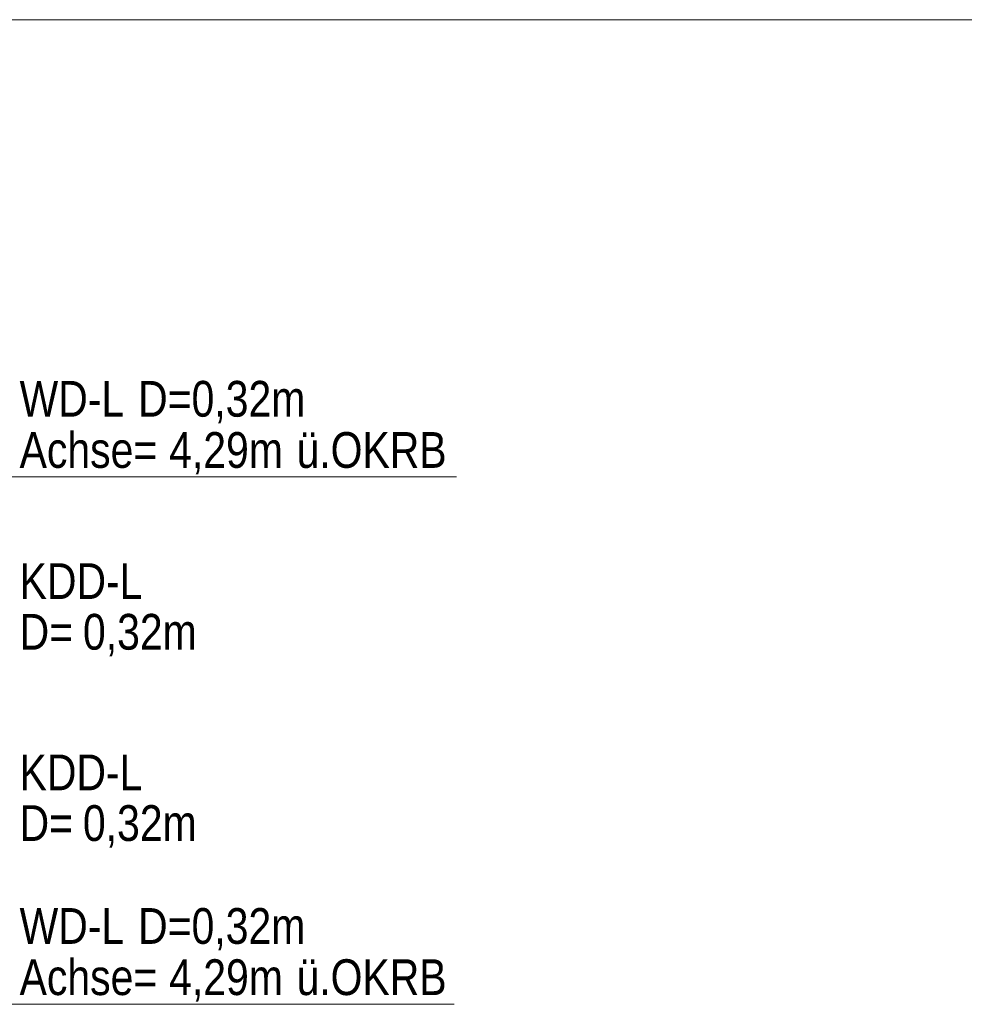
# Model space of a CAD drawing. Extents: x -620 to 300, y 62 to 1162.
# Tile 73 of 93: x -422 to -377, y 658 to 705. Entities that reach past the tile are written whole.
import ezdxf

# ---------------------------------------------------------------- set-up
doc = ezdxf.new("R2010")
doc.units = 0
doc.layers.get('0').update_dxf_attribs({"lineweight": 13})
for name, color, linetype, lineweight, true_color in [('30 -34 Innenwände- 11 Durchbruch', 4, 'Continuous', 9, 0x00ffff), ('30 -35 Decken- 11 Durchbruch', 5, 'Continuous', 15, 0x0000ff), ('70 -76 Bemaßung- 2 Allgemein', 9, 'Continuous', 5, 0x808080)]:
    doc.layers.add(name, color=color, linetype=linetype, lineweight=lineweight, true_color=true_color)
doc.styles.get("Standard").update_dxf_attribs({"font": 'ARIALN.TTF'})

# ---------------------------------------------------------------- blocks, each defined once
blk = doc.blocks.new('Referenz-A06G94JV8I')
at = {"layer": '30 -34 Innenwände- 11 Durchbruch', "color": 0, "linetype": 'Continuous', "lineweight": -2, "ltscale": 0.13}
for p, q in [((-400.985, 682.904), (-449.923, 682.904)), ((-401.092, 657.823), (-445.444, 657.823))]:
    blk.add_line(p, q, dxfattribs=at)
at = {"layer": '70 -76 Bemaßung- 2 Allgemein', "color": 0, "linetype": 'Continuous', "lineweight": -2, "ltscale": 0.13}
blk.add_line((-295.938, 704.654), (-452.617, 704.654), dxfattribs=at)
at = {"layer": '30 -34 Innenwände- 11 Durchbruch', "color": 0, "linetype": 'Continuous', "lineweight": -2, "ltscale": 0.13, "char_height": 1.7, "attachment_point": 1}
for s, insert in [('{\\fArial Narrow;WD-L}', (-421.76, 687.468)), ('{\\fArial Narrow;D=0,32m}', (-416.123, 687.468)), ('{\\fArial Narrow;Achse=}', (-421.76, 685.033)), ('{\\fArial Narrow;4,29m}', (-414.647, 685.033)), ('{\\fArial Narrow;ü.OKRB}', (-408.59, 685.033)), ('{\\fArial Narrow;WD-L}', (-421.76, 662.387)), ('{\\fArial Narrow;D=0,32m}', (-416.123, 662.387)), ('{\\fArial Narrow;Achse=}', (-421.76, 659.951)), ('{\\fArial Narrow;4,29m}', (-414.647, 659.951)), ('{\\fArial Narrow;ü.OKRB}', (-408.59, 659.951))]:
    blk.add_mtext(s, dxfattribs=dict(at, insert=insert))
at = {"layer": '30 -35 Decken- 11 Durchbruch', "color": 0, "linetype": 'Continuous', "lineweight": -2, "ltscale": 0.13, "char_height": 1.7, "attachment_point": 1}
for s, insert in [('{\\fArial Narrow;KDD-L}', (-421.758, 678.795)), ('{\\fArial Narrow;D=}', (-421.758, 676.383)), ('{\\fArial Narrow;0,32m}', (-418.746, 676.383)), ('{\\fArial Narrow;KDD-L}', (-421.76, 669.695)), ('{\\fArial Narrow;D=}', (-421.76, 667.283)), ('{\\fArial Narrow;0,32m}', (-418.748, 667.283))]:
    blk.add_mtext(s, dxfattribs=dict(at, insert=insert))

msp = doc.modelspace()

# ---------------------------------------------------------------- block references
at = {"color": 8, "lineweight": 13, "ltscale": 0.13, "true_color": 0x808080}
msp.add_blockref('Referenz-A06G94JV8I', (0, 0), dxfattribs=at)

doc.saveas('drawing.dxf')
